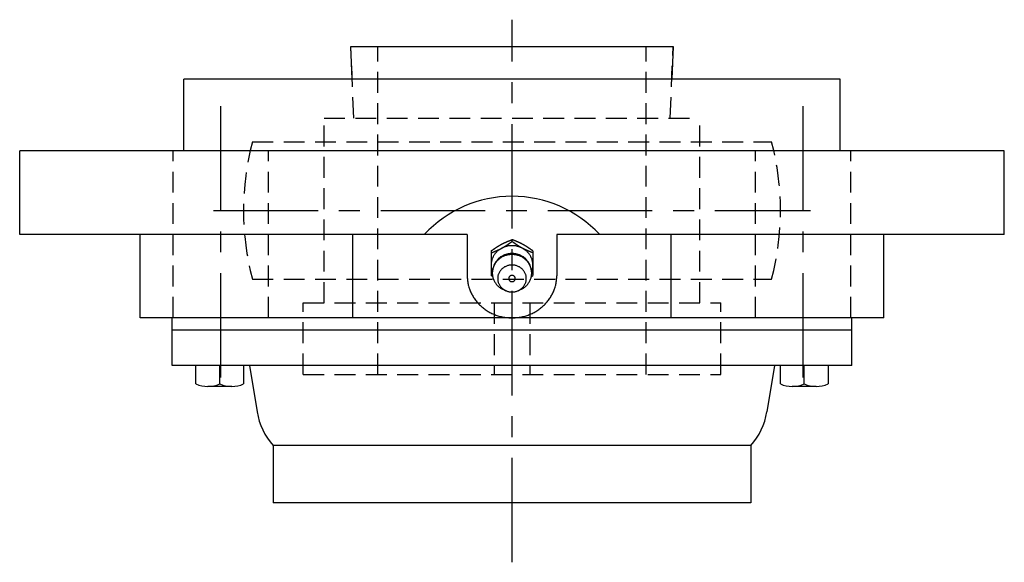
# Model space of a CAD drawing. Extents: x -92 to 223, y -92 to 223.
# Tile 11 of 11: x -83 to 82, y 133 to 223. Entities that reach past the tile are written whole.
import ezdxf

# ---------------------------------------------------------------- set-up
doc = ezdxf.new("R2010")
doc.units = 0
doc.header["$LTSCALE"] = 14
doc.linetypes.add('CENTER', pattern=[2, 1.25, -0.25, 0.25, -0.25])
doc.linetypes.add('HIDDEN', pattern=[0.375, 0.25, -0.125])
doc.layers.get('0').update_dxf_attribs({"linetype": 'CONTINUOUS'})
doc.layers.add('CENTER', color=1, linetype='CENTER')
doc.layers.add('HIDDEN', color=3, linetype='HIDDEN')

msp = doc.modelspace()

# ---------------------------------------------------------------- linework, layer by layer
for p, q in [((-26.77, 213.5), (-27, 219)), ((-27, 219), (27, 219)), ((27, 219), (26.77, 213.5)), ((-55, 201.5), (-55, 213.5)), ((55, 213.5), (-55, 213.5)), ((55, 201.5), (55, 213.5)), ((82.5, 201.5), (-82.5, 201.5)), ((-82.5, 187.5), (-82.5, 201.5)), ((82.5, 187.5), (82.5, 201.5)), ((-7.5, 187.5), (-82.5, 187.5)), ((-62.29, 173.5), (-62.29, 187.5)), ((-26.69, 173.5), (-26.69, 187.5)), ((-7.5, 187.5), (-7.5, 180.55)), ((7.5, 187.5), (7.5, 180.55)), ((82.5, 187.5), (7.5, 187.5)), ((26.69, 173.5), (26.69, 187.5)), ((62.29, 173.5), (62.29, 187.5)), ((-3.5, 184.71), (-3.5, 180.6)), ((3.5, 184.71), (3.5, 180.6)), ((-3.24, 180.41), (-3.5, 180.6)), ((3.24, 180.41), (3.5, 180.6)), ((62.29, 173.5), (-62.29, 173.5)), ((-56.97, 165.5), (-56.97, 173.5)), ((56.97, 165.5), (56.97, 173.5)), ((-56.97, 171.5), (56.97, 171.5)), ((56.97, 165.5), (-56.97, 165.5)), ((-52.97, 162.42), (-52.97, 165.5)), ((-48.97, 162.42), (-48.97, 165.5)), ((-44.97, 165.5), (-44.97, 162.42)), ((-44, 165.5), (-42.72, 157.71)), ((44, 165.5), (42.72, 157.71)), ((44.97, 162.42), (44.97, 165.5)), ((48.97, 162.42), (48.97, 165.5)), ((52.97, 165.5), (52.97, 162.42)), ((-46.97, 162), (-50.97, 162)), ((50.97, 162), (46.97, 162)), ((40, 152.1), (-40, 152.1)), ((-40, 152.1), (-40, 142.5)), ((40, 152.1), (40, 142.5)), ((40, 142.5), (-40, 142.5))]:
    msp.add_line(p, q)
at = {"linetype": 'CONTINUOUS'}
for p, q in [((0, 186.3), (0, 186.61)), ((-0.96, 178.03), (-1.33, 178.18)), ((0.96, 178.03), (1.33, 178.18))]:
    msp.add_line(p, q, dxfattribs=at)
for points in [[(-3.5, 184.71, 0), (-3.48, 184.73, 0), (-3.46, 184.74, 0), (-3.44, 184.76, 0), (-3.42, 184.77, 0), (-3.4, 184.79, 0), (-3.38, 184.8, 0), (-3.36, 184.82, 0), (-3.34, 184.83, 0), (-3.31, 184.84, 0), (-3.29, 184.86, 0), (-3.27, 184.87, 0), (-3.25, 184.89, 0), (-3.23, 184.9, 0), (-3.21, 184.92, 0), (-3.19, 184.93, 0), (-3.17, 184.95, 0), (-3.15, 184.96, 0), (-3.13, 184.98, 0), (-3.11, 184.99, 0), (-3.09, 185, 0), (-3.07, 185.02, 0), (-3.05, 185.03, 0), (-3.03, 185.05, 0), (-3.01, 185.06, 0), (-2.99, 185.08, 0), (-2.96, 185.09, 0), (-2.94, 185.11, 0), (-2.92, 185.12, 0), (-2.9, 185.13, 0), (-2.88, 185.15, 0), (-2.86, 185.16, 0), (-2.84, 185.18, 0), (-2.82, 185.19, 0), (-2.8, 185.21, 0), (-2.78, 185.22, 0), (-2.76, 185.23, 0), (-2.74, 185.25, 0), (-2.71, 185.26, 0), (-2.69, 185.28, 0), (-2.67, 185.29, 0), (-2.65, 185.3, 0), (-2.63, 185.32, 0), (-2.61, 185.33, 0), (-2.59, 185.35, 0), (-2.57, 185.36, 0), (-2.55, 185.37, 0), (-2.53, 185.39, 0), (-2.51, 185.4, 0), (-2.48, 185.41, 0), (-2.46, 185.43, 0), (-2.44, 185.44, 0), (-2.42, 185.46, 0), (-2.4, 185.47, 0), (-2.38, 185.48, 0), (-2.36, 185.5, 0), (-2.34, 185.51, 0), (-2.31, 185.52, 0), (-2.29, 185.53, 0), (-2.27, 185.55, 0), (-2.25, 185.56, 0), (-2.23, 185.57, 0), (-2.21, 185.59, 0), (-2.19, 185.6, 0), (-2.16, 185.61, 0), (-2.14, 185.63, 0), (-2.12, 185.64, 0), (-2.1, 185.65, 0), (-2.08, 185.66, 0), (-2.06, 185.68, 0), (-2.03, 185.69, 0), (-2.01, 185.7, 0), (-1.99, 185.71, 0), (-1.97, 185.73, 0), (-1.95, 185.74, 0), (-1.93, 185.75, 0), (-1.9, 185.76, 0), (-1.88, 185.78, 0), (-1.86, 185.79, 0), (-1.84, 185.8, 0), (-1.82, 185.81, 0), (-1.79, 185.82, 0), (-1.77, 185.84, 0), (-1.75, 185.85, 0), (-1.73, 185.86, 0), (-1.71, 185.87, 0), (-1.68, 185.88, 0), (-1.66, 185.89, 0), (-1.64, 185.91, 0), (-1.62, 185.92, 0), (-1.59, 185.93, 0), (-1.57, 185.94, 0), (-1.55, 185.95, 0), (-1.53, 185.96, 0), (-1.5, 185.97, 0), (-1.48, 185.98, 0), (-1.46, 185.99, 0), (-1.44, 186, 0), (-1.41, 186.02, 0), (-1.39, 186.03, 0), (-1.37, 186.04, 0), (-1.35, 186.05, 0), (-1.32, 186.06, 0), (-1.3, 186.07, 0), (-1.28, 186.08, 0), (-1.26, 186.09, 0), (-1.23, 186.1, 0), (-1.21, 186.11, 0), (-1.19, 186.12, 0), (-1.16, 186.13, 0), (-1.14, 186.14, 0), (-1.12, 186.15, 0), (-1.1, 186.16, 0), (-1.07, 186.17, 0), (-1.05, 186.18, 0), (-1.03, 186.19, 0), (-1, 186.2, 0), (-0.98, 186.21, 0), (-0.96, 186.22, 0), (-0.93, 186.23, 0), (-0.91, 186.24, 0), (-0.89, 186.25, 0), (-0.86, 186.26, 0), (-0.84, 186.27, 0), (-0.82, 186.28, 0), (-0.8, 186.29, 0), (-0.77, 186.3, 0), (-0.75, 186.31, 0), (-0.73, 186.32, 0), (-0.7, 186.33, 0), (-0.68, 186.34, 0), (-0.66, 186.35, 0), (-0.63, 186.36, 0), (-0.61, 186.37, 0), (-0.59, 186.38, 0), (-0.56, 186.39, 0), (-0.54, 186.4, 0), (-0.52, 186.41, 0), (-0.49, 186.42, 0), (-0.47, 186.43, 0), (-0.45, 186.44, 0), (-0.42, 186.44, 0), (-0.4, 186.46, 0), (-0.38, 186.46, 0), (-0.35, 186.47, 0), (-0.33, 186.48, 0), (-0.3, 186.49, 0), (-0.28, 186.5, 0), (-0.26, 186.51, 0), (-0.23, 186.52, 0), (-0.21, 186.53, 0), (-0.19, 186.54, 0), (-0.16, 186.55, 0), (-0.14, 186.56, 0), (-0.12, 186.57, 0), (-0.09, 186.58, 0), (-0.07, 186.59, 0), (-0.05, 186.59, 0), (-0.02, 186.6, 0), (0, 186.61, 0)], [(3.5, 184.71, 0), (3.48, 184.73, 0), (3.46, 184.74, 0), (3.44, 184.76, 0), (3.42, 184.77, 0), (3.4, 184.79, 0), (3.38, 184.8, 0), (3.36, 184.82, 0), (3.34, 184.83, 0), (3.31, 184.84, 0), (3.29, 184.86, 0), (3.27, 184.87, 0), (3.25, 184.89, 0), (3.23, 184.9, 0), (3.21, 184.92, 0), (3.19, 184.93, 0), (3.17, 184.95, 0), (3.15, 184.96, 0), (3.13, 184.98, 0), (3.11, 184.99, 0), (3.09, 185, 0), (3.07, 185.02, 0), (3.05, 185.03, 0), (3.03, 185.05, 0), (3.01, 185.06, 0), (2.99, 185.08, 0), (2.96, 185.09, 0), (2.94, 185.11, 0), (2.92, 185.12, 0), (2.9, 185.13, 0), (2.88, 185.15, 0), (2.86, 185.16, 0), (2.84, 185.18, 0), (2.82, 185.19, 0), (2.8, 185.21, 0), (2.78, 185.22, 0), (2.76, 185.23, 0), (2.74, 185.25, 0), (2.71, 185.26, 0), (2.69, 185.28, 0), (2.67, 185.29, 0), (2.65, 185.3, 0), (2.63, 185.32, 0), (2.61, 185.33, 0), (2.59, 185.35, 0), (2.57, 185.36, 0), (2.55, 185.37, 0), (2.53, 185.39, 0), (2.51, 185.4, 0), (2.48, 185.41, 0), (2.46, 185.43, 0), (2.44, 185.44, 0), (2.42, 185.46, 0), (2.4, 185.47, 0), (2.38, 185.48, 0), (2.36, 185.5, 0), (2.34, 185.51, 0), (2.31, 185.52, 0), (2.29, 185.53, 0), (2.27, 185.55, 0), (2.25, 185.56, 0), (2.23, 185.57, 0), (2.21, 185.59, 0), (2.19, 185.6, 0), (2.16, 185.61, 0), (2.14, 185.63, 0), (2.12, 185.64, 0), (2.1, 185.65, 0), (2.08, 185.66, 0), (2.06, 185.68, 0), (2.03, 185.69, 0), (2.01, 185.7, 0), (1.99, 185.71, 0), (1.97, 185.73, 0), (1.95, 185.74, 0), (1.93, 185.75, 0), (1.9, 185.76, 0), (1.88, 185.78, 0), (1.86, 185.79, 0), (1.84, 185.8, 0), (1.82, 185.81, 0), (1.79, 185.82, 0), (1.77, 185.84, 0), (1.75, 185.85, 0), (1.73, 185.86, 0), (1.71, 185.87, 0), (1.68, 185.88, 0), (1.66, 185.89, 0), (1.64, 185.91, 0), (1.62, 185.92, 0), (1.59, 185.93, 0), (1.57, 185.94, 0), (1.55, 185.95, 0), (1.53, 185.96, 0), (1.5, 185.97, 0), (1.48, 185.98, 0), (1.46, 185.99, 0), (1.44, 186, 0), (1.41, 186.02, 0), (1.39, 186.03, 0), (1.37, 186.04, 0), (1.35, 186.05, 0), (1.32, 186.06, 0), (1.3, 186.07, 0), (1.28, 186.08, 0), (1.26, 186.09, 0), (1.23, 186.1, 0), (1.21, 186.11, 0), (1.19, 186.12, 0), (1.16, 186.13, 0), (1.14, 186.14, 0), (1.12, 186.15, 0), (1.1, 186.16, 0), (1.07, 186.17, 0), (1.05, 186.18, 0), (1.03, 186.19, 0), (1, 186.2, 0), (0.98, 186.21, 0), (0.96, 186.22, 0), (0.93, 186.23, 0), (0.91, 186.24, 0), (0.89, 186.25, 0), (0.86, 186.26, 0), (0.84, 186.27, 0), (0.82, 186.28, 0), (0.8, 186.29, 0), (0.77, 186.3, 0), (0.75, 186.31, 0), (0.73, 186.32, 0), (0.7, 186.33, 0), (0.68, 186.34, 0), (0.66, 186.35, 0), (0.63, 186.36, 0), (0.61, 186.37, 0), (0.59, 186.38, 0), (0.56, 186.39, 0), (0.54, 186.4, 0), (0.52, 186.41, 0), (0.49, 186.42, 0), (0.47, 186.43, 0), (0.45, 186.44, 0), (0.42, 186.44, 0), (0.4, 186.46, 0), (0.38, 186.46, 0), (0.35, 186.47, 0), (0.33, 186.48, 0), (0.3, 186.49, 0), (0.28, 186.5, 0), (0.26, 186.51, 0), (0.23, 186.52, 0), (0.21, 186.53, 0), (0.19, 186.54, 0), (0.16, 186.55, 0), (0.14, 186.56, 0), (0.12, 186.57, 0), (0.09, 186.58, 0), (0.07, 186.59, 0), (0.05, 186.59, 0), (0.02, 186.6, 0), (0, 186.61, 0)], [(-3.5, 184.4, 0), (-3.48, 184.41, 0), (-3.45, 184.42, 0), (-3.43, 184.43, 0), (-3.41, 184.44, 0), (-3.38, 184.45, 0), (-3.36, 184.46, 0), (-3.34, 184.47, 0), (-3.31, 184.47, 0), (-3.29, 184.48, 0), (-3.27, 184.49, 0), (-3.24, 184.5, 0), (-3.22, 184.51, 0), (-3.19, 184.52, 0), (-3.17, 184.53, 0), (-3.15, 184.54, 0), (-3.12, 184.55, 0), (-3.1, 184.56, 0), (-3.08, 184.57, 0), (-3.05, 184.58, 0), (-3.03, 184.59, 0), (-3.01, 184.59, 0), (-2.98, 184.6, 0), (-2.96, 184.61, 0), (-2.94, 184.62, 0), (-2.91, 184.63, 0), (-2.89, 184.64, 0), (-2.87, 184.65, 0), (-2.84, 184.66, 0), (-2.82, 184.67, 0), (-2.8, 184.68, 0), (-2.77, 184.69, 0), (-2.75, 184.7, 0), (-2.73, 184.71, 0), (-2.7, 184.72, 0), (-2.68, 184.73, 0), (-2.66, 184.74, 0), (-2.63, 184.75, 0), (-2.61, 184.76, 0), (-2.59, 184.77, 0), (-2.57, 184.78, 0), (-2.54, 184.79, 0), (-2.52, 184.8, 0), (-2.5, 184.81, 0), (-2.47, 184.82, 0), (-2.45, 184.83, 0), (-2.43, 184.84, 0), (-2.4, 184.85, 0), (-2.38, 184.86, 0), (-2.36, 184.87, 0), (-2.34, 184.88, 0), (-2.31, 184.89, 0), (-2.29, 184.9, 0), (-2.27, 184.91, 0), (-2.24, 184.92, 0), (-2.22, 184.93, 0), (-2.2, 184.94, 0), (-2.18, 184.95, 0), (-2.15, 184.96, 0), (-2.13, 184.97, 0), (-2.11, 184.98, 0), (-2.08, 185, 0), (-2.06, 185.01, 0), (-2.04, 185.02, 0), (-2.02, 185.03, 0), (-1.99, 185.04, 0), (-1.97, 185.05, 0), (-1.95, 185.06, 0), (-1.93, 185.07, 0), (-1.9, 185.08, 0), (-1.88, 185.09, 0), (-1.86, 185.11, 0), (-1.84, 185.12, 0), (-1.82, 185.13, 0), (-1.79, 185.14, 0), (-1.77, 185.15, 0), (-1.75, 185.16, 0), (-1.73, 185.18, 0), (-1.7, 185.19, 0), (-1.68, 185.2, 0), (-1.66, 185.21, 0), (-1.64, 185.22, 0), (-1.62, 185.24, 0), (-1.6, 185.25, 0), (-1.57, 185.26, 0), (-1.55, 185.27, 0), (-1.53, 185.28, 0), (-1.51, 185.3, 0), (-1.49, 185.31, 0), (-1.46, 185.32, 0), (-1.44, 185.33, 0), (-1.42, 185.35, 0), (-1.4, 185.36, 0), (-1.38, 185.37, 0), (-1.36, 185.38, 0), (-1.33, 185.4, 0), (-1.31, 185.41, 0), (-1.29, 185.42, 0), (-1.27, 185.44, 0), (-1.25, 185.45, 0), (-1.23, 185.46, 0), (-1.21, 185.48, 0), (-1.19, 185.49, 0), (-1.16, 185.5, 0), (-1.14, 185.52, 0), (-1.12, 185.53, 0), (-1.1, 185.54, 0), (-1.08, 185.56, 0), (-1.06, 185.57, 0), (-1.04, 185.58, 0), (-1.02, 185.6, 0), (-0.99, 185.61, 0), (-0.97, 185.62, 0), (-0.95, 185.64, 0), (-0.93, 185.65, 0), (-0.91, 185.67, 0), (-0.89, 185.68, 0), (-0.87, 185.69, 0), (-0.85, 185.71, 0), (-0.83, 185.72, 0), (-0.81, 185.74, 0), (-0.78, 185.75, 0), (-0.76, 185.76, 0), (-0.74, 185.78, 0), (-0.72, 185.79, 0), (-0.7, 185.81, 0), (-0.68, 185.82, 0), (-0.66, 185.83, 0), (-0.64, 185.85, 0), (-0.62, 185.86, 0), (-0.6, 185.88, 0), (-0.58, 185.89, 0), (-0.56, 185.91, 0), (-0.54, 185.92, 0), (-0.51, 185.94, 0), (-0.49, 185.95, 0), (-0.47, 185.96, 0), (-0.45, 185.98, 0), (-0.43, 185.99, 0), (-0.41, 186.01, 0), (-0.39, 186.02, 0), (-0.37, 186.04, 0), (-0.35, 186.05, 0), (-0.33, 186.06, 0), (-0.31, 186.08, 0), (-0.29, 186.09, 0), (-0.27, 186.11, 0), (-0.25, 186.12, 0), (-0.23, 186.14, 0), (-0.21, 186.15, 0), (-0.18, 186.17, 0), (-0.16, 186.18, 0), (-0.14, 186.2, 0), (-0.12, 186.21, 0), (-0.1, 186.23, 0), (-0.08, 186.24, 0), (-0.06, 186.25, 0), (-0.04, 186.27, 0), (-0.02, 186.28, 0), (0, 186.3, 0)], [(3.5, 184.4, 0), (3.48, 184.41, 0), (3.45, 184.42, 0), (3.43, 184.43, 0), (3.41, 184.44, 0), (3.38, 184.45, 0), (3.36, 184.46, 0), (3.34, 184.47, 0), (3.31, 184.47, 0), (3.29, 184.48, 0), (3.27, 184.49, 0), (3.24, 184.5, 0), (3.22, 184.51, 0), (3.19, 184.52, 0), (3.17, 184.53, 0), (3.15, 184.54, 0), (3.12, 184.55, 0), (3.1, 184.56, 0), (3.08, 184.57, 0), (3.05, 184.58, 0), (3.03, 184.59, 0), (3.01, 184.59, 0), (2.98, 184.6, 0), (2.96, 184.61, 0), (2.94, 184.62, 0), (2.91, 184.63, 0), (2.89, 184.64, 0), (2.87, 184.65, 0), (2.84, 184.66, 0), (2.82, 184.67, 0), (2.8, 184.68, 0), (2.77, 184.69, 0), (2.75, 184.7, 0), (2.73, 184.71, 0), (2.7, 184.72, 0), (2.68, 184.73, 0), (2.66, 184.74, 0), (2.63, 184.75, 0), (2.61, 184.76, 0), (2.59, 184.77, 0), (2.57, 184.78, 0), (2.54, 184.79, 0), (2.52, 184.8, 0), (2.5, 184.81, 0), (2.47, 184.82, 0), (2.45, 184.83, 0), (2.43, 184.84, 0), (2.4, 184.85, 0), (2.38, 184.86, 0), (2.36, 184.87, 0), (2.34, 184.88, 0), (2.31, 184.89, 0), (2.29, 184.9, 0), (2.27, 184.91, 0), (2.24, 184.92, 0), (2.22, 184.93, 0), (2.2, 184.94, 0), (2.18, 184.95, 0), (2.15, 184.96, 0), (2.13, 184.97, 0), (2.11, 184.98, 0), (2.08, 185, 0), (2.06, 185.01, 0), (2.04, 185.02, 0), (2.02, 185.03, 0), (1.99, 185.04, 0), (1.97, 185.05, 0), (1.95, 185.06, 0), (1.93, 185.07, 0), (1.9, 185.08, 0), (1.88, 185.09, 0), (1.86, 185.11, 0), (1.84, 185.12, 0), (1.82, 185.13, 0), (1.79, 185.14, 0), (1.77, 185.15, 0), (1.75, 185.16, 0), (1.73, 185.18, 0), (1.7, 185.19, 0), (1.68, 185.2, 0), (1.66, 185.21, 0), (1.64, 185.22, 0), (1.62, 185.24, 0), (1.6, 185.25, 0), (1.57, 185.26, 0), (1.55, 185.27, 0), (1.53, 185.28, 0), (1.51, 185.3, 0), (1.49, 185.31, 0), (1.46, 185.32, 0), (1.44, 185.33, 0), (1.42, 185.35, 0), (1.4, 185.36, 0), (1.38, 185.37, 0), (1.36, 185.38, 0), (1.33, 185.4, 0), (1.31, 185.41, 0), (1.29, 185.42, 0), (1.27, 185.44, 0), (1.25, 185.45, 0), (1.23, 185.46, 0), (1.21, 185.48, 0), (1.19, 185.49, 0), (1.16, 185.5, 0), (1.14, 185.52, 0), (1.12, 185.53, 0), (1.1, 185.54, 0), (1.08, 185.56, 0), (1.06, 185.57, 0), (1.04, 185.58, 0), (1.02, 185.6, 0), (0.99, 185.61, 0), (0.97, 185.62, 0), (0.95, 185.64, 0), (0.93, 185.65, 0), (0.91, 185.67, 0), (0.89, 185.68, 0), (0.87, 185.69, 0), (0.85, 185.71, 0), (0.83, 185.72, 0), (0.81, 185.74, 0), (0.78, 185.75, 0), (0.76, 185.76, 0), (0.74, 185.78, 0), (0.72, 185.79, 0), (0.7, 185.81, 0), (0.68, 185.82, 0), (0.66, 185.83, 0), (0.64, 185.85, 0), (0.62, 185.86, 0), (0.6, 185.88, 0), (0.58, 185.89, 0), (0.56, 185.91, 0), (0.54, 185.92, 0), (0.51, 185.94, 0), (0.49, 185.95, 0), (0.47, 185.96, 0), (0.45, 185.98, 0), (0.43, 185.99, 0), (0.41, 186.01, 0), (0.39, 186.02, 0), (0.37, 186.04, 0), (0.35, 186.05, 0), (0.33, 186.06, 0), (0.31, 186.08, 0), (0.29, 186.09, 0), (0.27, 186.11, 0), (0.25, 186.12, 0), (0.23, 186.14, 0), (0.21, 186.15, 0), (0.18, 186.17, 0), (0.16, 186.18, 0), (0.14, 186.2, 0), (0.12, 186.21, 0), (0.1, 186.23, 0), (0.08, 186.24, 0), (0.06, 186.25, 0), (0.04, 186.27, 0), (0.02, 186.28, 0), (0, 186.3, 0)], [(-7.5, 180.55, 0), (-7.5, 180.38, 0), (-7.49, 180.2, 0), (-7.48, 180.03, 0), (-7.46, 179.86, 0), (-7.44, 179.69, 0), (-7.42, 179.51, 0), (-7.39, 179.34, 0), (-7.36, 179.17, 0), (-7.32, 179, 0), (-7.28, 178.84, 0), (-7.23, 178.67, 0), (-7.18, 178.5, 0), (-7.12, 178.34, 0), (-7.06, 178.17, 0), (-7, 178.01, 0), (-6.93, 177.85, 0), (-6.86, 177.69, 0), (-6.78, 177.53, 0), (-6.7, 177.38, 0), (-6.61, 177.22, 0), (-6.53, 177.07, 0), (-6.43, 176.92, 0), (-6.34, 176.78, 0), (-6.24, 176.63, 0), (-6.13, 176.49, 0), (-6.02, 176.35, 0), (-5.91, 176.21, 0), (-5.8, 176.08, 0), (-5.68, 175.94, 0), (-5.56, 175.81, 0), (-5.43, 175.69, 0), (-5.3, 175.56, 0), (-5.17, 175.44, 0), (-5.04, 175.33, 0), (-4.9, 175.21, 0), (-4.76, 175.1, 0), (-4.61, 174.99, 0), (-4.47, 174.89, 0), (-4.32, 174.79, 0), (-4.17, 174.69, 0), (-4.01, 174.59, 0), (-3.86, 174.5, 0), (-3.7, 174.42, 0), (-3.54, 174.33, 0), (-3.37, 174.25, 0), (-3.21, 174.18, 0), (-3.04, 174.1, 0), (-2.87, 174.04, 0), (-2.7, 173.97, 0), (-2.53, 173.91, 0), (-2.35, 173.86, 0), (-2.18, 173.8, 0), (-2, 173.75, 0), (-1.82, 173.71, 0), (-1.64, 173.67, 0), (-1.46, 173.63, 0), (-1.28, 173.6, 0), (-1.1, 173.58, 0), (-0.92, 173.55, 0), (-0.74, 173.53, 0), (-0.55, 173.52, 0), (-0.37, 173.51, 0), (-0.18, 173.5, 0), (0, 173.5, 0), (0.18, 173.5, 0), (0.37, 173.51, 0), (0.55, 173.52, 0), (0.74, 173.53, 0), (0.92, 173.55, 0), (1.1, 173.58, 0), (1.28, 173.6, 0), (1.46, 173.63, 0), (1.64, 173.67, 0), (1.82, 173.71, 0), (2, 173.75, 0), (2.18, 173.8, 0), (2.35, 173.86, 0), (2.53, 173.91, 0), (2.7, 173.97, 0), (2.87, 174.04, 0), (3.04, 174.1, 0), (3.21, 174.18, 0), (3.37, 174.25, 0), (3.54, 174.33, 0), (3.7, 174.42, 0), (3.86, 174.5, 0), (4.01, 174.59, 0), (4.17, 174.69, 0), (4.32, 174.79, 0), (4.47, 174.89, 0), (4.61, 174.99, 0), (4.76, 175.1, 0), (4.9, 175.21, 0), (5.04, 175.33, 0), (5.17, 175.44, 0), (5.3, 175.56, 0), (5.43, 175.69, 0), (5.56, 175.81, 0), (5.68, 175.94, 0), (5.8, 176.08, 0), (5.91, 176.21, 0), (6.02, 176.35, 0), (6.13, 176.49, 0), (6.24, 176.63, 0), (6.34, 176.78, 0), (6.43, 176.92, 0), (6.53, 177.07, 0), (6.61, 177.22, 0), (6.7, 177.38, 0), (6.78, 177.53, 0), (6.86, 177.69, 0), (6.93, 177.85, 0), (7, 178.01, 0), (7.06, 178.17, 0), (7.12, 178.34, 0), (7.18, 178.5, 0), (7.23, 178.67, 0), (7.28, 178.84, 0), (7.32, 179, 0), (7.36, 179.17, 0), (7.39, 179.34, 0), (7.42, 179.51, 0), (7.44, 179.69, 0), (7.46, 179.86, 0), (7.48, 180.03, 0), (7.49, 180.2, 0), (7.5, 180.38, 0), (7.5, 180.55, 0)]]:
    msp.add_polyline3d(points)
for points in [[(3.29, 181.21, 0), (3.33, 181.3, 0), (3.36, 181.39, 0), (3.39, 181.49, 0), (3.41, 181.58, 0), (3.43, 181.68, 0), (3.45, 181.78, 0), (3.47, 181.87, 0), (3.48, 181.97, 0), (3.49, 182.07, 0), (3.5, 182.17, 0), (3.5, 182.27, 0), (3.5, 182.36, 0), (3.5, 182.46, 0), (3.49, 182.56, 0), (3.48, 182.66, 0), (3.47, 182.76, 0), (3.45, 182.85, 0), (3.43, 182.95, 0), (3.41, 183.05, 0), (3.39, 183.14, 0), (3.36, 183.24, 0), (3.33, 183.33, 0), (3.3, 183.43, 0), (3.26, 183.52, 0), (3.22, 183.61, 0), (3.18, 183.7, 0), (3.13, 183.79, 0), (3.08, 183.87, 0), (3.03, 183.96, 0), (2.98, 184.04, 0), (2.92, 184.13, 0), (2.86, 184.21, 0), (2.8, 184.29, 0), (2.74, 184.37, 0), (2.67, 184.44, 0), (2.6, 184.52, 0), (2.53, 184.59, 0), (2.46, 184.66, 0), (2.38, 184.73, 0), (2.3, 184.79, 0), (2.22, 184.86, 0), (2.14, 184.92, 0), (2.06, 184.98, 0), (1.97, 185.03, 0), (1.88, 185.09, 0), (1.8, 185.14, 0), (1.7, 185.19, 0), (1.61, 185.24, 0), (1.52, 185.28, 0), (1.42, 185.32, 0), (1.33, 185.36, 0), (1.23, 185.4, 0), (1.13, 185.43, 0), (1.03, 185.46, 0), (0.93, 185.49, 0), (0.83, 185.51, 0), (0.73, 185.53, 0), (0.63, 185.55, 0), (0.52, 185.57, 0), (0.42, 185.58, 0), (0.31, 185.59, 0), (0.21, 185.6, 0), (0.1, 185.6, 0), (0, 185.6, 0), (-0.1, 185.6, 0), (-0.21, 185.6, 0), (-0.31, 185.59, 0), (-0.42, 185.58, 0), (-0.52, 185.57, 0), (-0.63, 185.55, 0), (-0.73, 185.53, 0), (-0.83, 185.51, 0), (-0.93, 185.49, 0), (-1.03, 185.46, 0), (-1.13, 185.43, 0), (-1.23, 185.4, 0), (-1.33, 185.36, 0), (-1.42, 185.32, 0), (-1.52, 185.28, 0), (-1.61, 185.24, 0), (-1.7, 185.19, 0), (-1.8, 185.14, 0), (-1.88, 185.09, 0), (-1.97, 185.03, 0), (-2.06, 184.98, 0), (-2.14, 184.92, 0), (-2.22, 184.86, 0), (-2.3, 184.79, 0), (-2.38, 184.73, 0), (-2.46, 184.66, 0), (-2.53, 184.59, 0), (-2.6, 184.52, 0), (-2.67, 184.44, 0), (-2.74, 184.37, 0), (-2.8, 184.29, 0), (-2.86, 184.21, 0), (-2.92, 184.13, 0), (-2.98, 184.04, 0), (-3.03, 183.96, 0), (-3.08, 183.87, 0), (-3.13, 183.79, 0), (-3.18, 183.7, 0), (-3.22, 183.61, 0), (-3.26, 183.52, 0), (-3.3, 183.43, 0), (-3.33, 183.33, 0), (-3.36, 183.24, 0), (-3.39, 183.14, 0), (-3.41, 183.05, 0), (-3.43, 182.95, 0), (-3.45, 182.85, 0), (-3.47, 182.76, 0), (-3.48, 182.66, 0), (-3.49, 182.56, 0), (-3.5, 182.46, 0), (-3.5, 182.36, 0), (-3.5, 182.27, 0), (-3.5, 182.17, 0), (-3.49, 182.07, 0), (-3.48, 181.97, 0), (-3.47, 181.87, 0), (-3.45, 181.78, 0), (-3.43, 181.68, 0), (-3.41, 181.58, 0), (-3.39, 181.49, 0), (-3.36, 181.39, 0), (-3.33, 181.3, 0), (-3.29, 181.21, 0)], [(1.33, 178.18, 0), (1.45, 178.23, 0), (1.58, 178.29, 0), (1.7, 178.36, 0), (1.82, 178.43, 0), (1.93, 178.5, 0), (2.05, 178.58, 0), (2.16, 178.67, 0), (2.26, 178.76, 0), (2.36, 178.85, 0), (2.46, 178.94, 0), (2.55, 179.05, 0), (2.64, 179.15, 0), (2.72, 179.26, 0), (2.79, 179.37, 0), (2.87, 179.48, 0), (2.93, 179.6, 0), (3, 179.72, 0), (3.05, 179.84, 0), (3.1, 179.96, 0), (3.15, 180.09, 0), (3.19, 180.21, 0), (3.22, 180.34, 0), (3.25, 180.47, 0), (3.27, 180.6, 0), (3.29, 180.73, 0), (3.3, 180.86, 0), (3.3, 181, 0), (3.3, 181.13, 0), (3.29, 181.26, 0), (3.28, 181.39, 0), (3.26, 181.52, 0), (3.23, 181.65, 0), (3.2, 181.78, 0), (3.16, 181.91, 0), (3.12, 182.03, 0), (3.07, 182.16, 0), (3.01, 182.28, 0), (2.95, 182.4, 0), (2.89, 182.52, 0), (2.82, 182.63, 0), (2.74, 182.74, 0), (2.66, 182.85, 0), (2.58, 182.96, 0), (2.48, 183.06, 0), (2.39, 183.15, 0), (2.29, 183.25, 0), (2.19, 183.34, 0), (2.08, 183.42, 0), (1.97, 183.5, 0), (1.85, 183.58, 0), (1.74, 183.65, 0), (1.62, 183.72, 0), (1.49, 183.78, 0), (1.36, 183.84, 0), (1.24, 183.89, 0), (1.1, 183.94, 0), (0.97, 183.98, 0), (0.83, 184.02, 0), (0.7, 184.05, 0), (0.56, 184.07, 0), (0.42, 184.09, 0), (0.28, 184.11, 0), (0.14, 184.11, 0), (0, 184.12, 0), (-0.14, 184.11, 0), (-0.28, 184.11, 0), (-0.42, 184.09, 0), (-0.56, 184.07, 0), (-0.7, 184.05, 0), (-0.83, 184.02, 0), (-0.97, 183.98, 0), (-1.1, 183.94, 0), (-1.24, 183.89, 0), (-1.36, 183.84, 0), (-1.49, 183.78, 0), (-1.62, 183.72, 0), (-1.74, 183.65, 0), (-1.85, 183.58, 0), (-1.97, 183.5, 0), (-2.08, 183.42, 0), (-2.19, 183.34, 0), (-2.29, 183.25, 0), (-2.39, 183.15, 0), (-2.48, 183.06, 0), (-2.58, 182.96, 0), (-2.66, 182.85, 0), (-2.74, 182.74, 0), (-2.82, 182.63, 0), (-2.89, 182.52, 0), (-2.95, 182.4, 0), (-3.01, 182.28, 0), (-3.07, 182.16, 0), (-3.12, 182.03, 0), (-3.16, 181.91, 0), (-3.2, 181.78, 0), (-3.23, 181.65, 0), (-3.26, 181.52, 0), (-3.28, 181.39, 0), (-3.29, 181.26, 0), (-3.3, 181.13, 0), (-3.3, 181, 0), (-3.3, 180.86, 0), (-3.29, 180.73, 0), (-3.27, 180.6, 0), (-3.25, 180.47, 0), (-3.22, 180.34, 0), (-3.19, 180.21, 0), (-3.15, 180.09, 0), (-3.1, 179.96, 0), (-3.05, 179.84, 0), (-3, 179.72, 0), (-2.93, 179.6, 0), (-2.87, 179.48, 0), (-2.79, 179.37, 0), (-2.72, 179.26, 0), (-2.64, 179.15, 0), (-2.55, 179.05, 0), (-2.46, 178.94, 0), (-2.36, 178.85, 0), (-2.26, 178.76, 0), (-2.16, 178.67, 0), (-2.05, 178.58, 0), (-1.93, 178.5, 0), (-1.82, 178.43, 0), (-1.7, 178.36, 0), (-1.58, 178.29, 0), (-1.45, 178.23, 0), (-1.33, 178.18, 0)], [(2.4, 180.09, 0), (2.4, 180.2, 0), (2.39, 180.31, 0), (2.37, 180.42, 0), (2.35, 180.53, 0), (2.33, 180.64, 0), (2.3, 180.75, 0), (2.26, 180.85, 0), (2.22, 180.96, 0), (2.17, 181.06, 0), (2.12, 181.16, 0), (2.06, 181.25, 0), (2, 181.35, 0), (1.93, 181.44, 0), (1.86, 181.52, 0), (1.78, 181.61, 0), (1.7, 181.69, 0), (1.61, 181.76, 0), (1.52, 181.84, 0), (1.43, 181.9, 0), (1.33, 181.97, 0), (1.23, 182.03, 0), (1.13, 182.08, 0), (1.03, 182.13, 0), (0.92, 182.18, 0), (0.81, 182.22, 0), (0.7, 182.25, 0), (0.58, 182.28, 0), (0.47, 182.31, 0), (0.35, 182.32, 0), (0.24, 182.34, 0), (0.12, 182.34, 0), (0, 182.35, 0), (-0.12, 182.34, 0), (-0.24, 182.34, 0), (-0.35, 182.32, 0), (-0.47, 182.31, 0), (-0.58, 182.28, 0), (-0.7, 182.25, 0), (-0.81, 182.22, 0), (-0.92, 182.18, 0), (-1.03, 182.13, 0), (-1.13, 182.08, 0), (-1.23, 182.03, 0), (-1.33, 181.97, 0), (-1.43, 181.9, 0), (-1.52, 181.84, 0), (-1.61, 181.76, 0), (-1.7, 181.69, 0), (-1.78, 181.61, 0), (-1.86, 181.52, 0), (-1.93, 181.44, 0), (-2, 181.35, 0), (-2.06, 181.25, 0), (-2.12, 181.16, 0), (-2.17, 181.06, 0), (-2.22, 180.96, 0), (-2.26, 180.85, 0), (-2.3, 180.75, 0), (-2.33, 180.64, 0), (-2.35, 180.53, 0), (-2.37, 180.42, 0), (-2.39, 180.31, 0), (-2.4, 180.2, 0), (-2.4, 180.09, 0), (-2.4, 179.98, 0), (-2.39, 179.87, 0), (-2.37, 179.76, 0), (-2.35, 179.65, 0), (-2.33, 179.54, 0), (-2.3, 179.44, 0), (-2.26, 179.33, 0), (-2.22, 179.23, 0), (-2.17, 179.13, 0), (-2.12, 179.03, 0), (-2.06, 178.93, 0), (-2, 178.84, 0), (-1.93, 178.75, 0), (-1.86, 178.66, 0), (-1.78, 178.58, 0), (-1.7, 178.5, 0), (-1.61, 178.42, 0), (-1.52, 178.35, 0), (-1.43, 178.28, 0), (-1.33, 178.22, 0), (-1.23, 178.16, 0), (-1.13, 178.1, 0), (-1.03, 178.05, 0), (-0.92, 178.01, 0), (-0.81, 177.97, 0), (-0.7, 177.94, 0), (-0.58, 177.91, 0), (-0.47, 177.88, 0), (-0.35, 177.86, 0), (-0.24, 177.85, 0), (-0.12, 177.84, 0), (0, 177.84, 0), (0.12, 177.84, 0), (0.24, 177.85, 0), (0.35, 177.86, 0), (0.47, 177.88, 0), (0.58, 177.91, 0), (0.7, 177.94, 0), (0.81, 177.97, 0), (0.92, 178.01, 0), (1.03, 178.05, 0), (1.13, 178.1, 0), (1.23, 178.16, 0), (1.33, 178.22, 0), (1.43, 178.28, 0), (1.52, 178.35, 0), (1.61, 178.42, 0), (1.7, 178.5, 0), (1.78, 178.58, 0), (1.86, 178.66, 0), (1.93, 178.75, 0), (2, 178.84, 0), (2.06, 178.93, 0), (2.12, 179.03, 0), (2.17, 179.13, 0), (2.22, 179.23, 0), (2.26, 179.33, 0), (2.3, 179.44, 0), (2.33, 179.54, 0), (2.35, 179.65, 0), (2.37, 179.76, 0), (2.39, 179.87, 0), (2.4, 179.98, 0), (2.4, 180.09, 0)], [(0.55, 180.09, 0), (0.55, 180.12, 0), (0.55, 180.14, 0), (0.55, 180.17, 0), (0.54, 180.19, 0), (0.54, 180.22, 0), (0.53, 180.24, 0), (0.52, 180.27, 0), (0.51, 180.29, 0), (0.5, 180.32, 0), (0.49, 180.34, 0), (0.48, 180.36, 0), (0.46, 180.38, 0), (0.45, 180.4, 0), (0.43, 180.42, 0), (0.41, 180.44, 0), (0.39, 180.46, 0), (0.37, 180.48, 0), (0.35, 180.5, 0), (0.33, 180.51, 0), (0.31, 180.53, 0), (0.29, 180.54, 0), (0.26, 180.55, 0), (0.24, 180.56, 0), (0.21, 180.57, 0), (0.19, 180.58, 0), (0.16, 180.59, 0), (0.13, 180.6, 0), (0.11, 180.6, 0), (0.08, 180.61, 0), (0.05, 180.61, 0), (0.03, 180.61, 0), (0, 180.61, 0), (-0.03, 180.61, 0), (-0.05, 180.61, 0), (-0.08, 180.61, 0), (-0.11, 180.6, 0), (-0.13, 180.6, 0), (-0.16, 180.59, 0), (-0.19, 180.58, 0), (-0.21, 180.57, 0), (-0.24, 180.56, 0), (-0.26, 180.55, 0), (-0.29, 180.54, 0), (-0.31, 180.53, 0), (-0.33, 180.51, 0), (-0.35, 180.5, 0), (-0.37, 180.48, 0), (-0.39, 180.46, 0), (-0.41, 180.44, 0), (-0.43, 180.42, 0), (-0.45, 180.4, 0), (-0.46, 180.38, 0), (-0.48, 180.36, 0), (-0.49, 180.34, 0), (-0.5, 180.32, 0), (-0.51, 180.29, 0), (-0.52, 180.27, 0), (-0.53, 180.24, 0), (-0.54, 180.22, 0), (-0.54, 180.19, 0), (-0.55, 180.17, 0), (-0.55, 180.14, 0), (-0.55, 180.12, 0), (-0.55, 180.09, 0), (-0.55, 180.07, 0), (-0.55, 180.04, 0), (-0.55, 180.02, 0), (-0.54, 179.99, 0), (-0.54, 179.97, 0), (-0.53, 179.94, 0), (-0.52, 179.92, 0), (-0.51, 179.89, 0), (-0.5, 179.87, 0), (-0.49, 179.85, 0), (-0.48, 179.82, 0), (-0.46, 179.8, 0), (-0.45, 179.78, 0), (-0.43, 179.76, 0), (-0.41, 179.74, 0), (-0.39, 179.72, 0), (-0.37, 179.71, 0), (-0.35, 179.69, 0), (-0.33, 179.67, 0), (-0.31, 179.66, 0), (-0.29, 179.65, 0), (-0.26, 179.63, 0), (-0.24, 179.62, 0), (-0.21, 179.61, 0), (-0.19, 179.6, 0), (-0.16, 179.59, 0), (-0.13, 179.59, 0), (-0.11, 179.58, 0), (-0.08, 179.58, 0), (-0.05, 179.57, 0), (-0.03, 179.57, 0), (0, 179.57, 0), (0.03, 179.57, 0), (0.05, 179.57, 0), (0.08, 179.58, 0), (0.11, 179.58, 0), (0.13, 179.59, 0), (0.16, 179.59, 0), (0.19, 179.6, 0), (0.21, 179.61, 0), (0.24, 179.62, 0), (0.26, 179.63, 0), (0.29, 179.65, 0), (0.31, 179.66, 0), (0.33, 179.67, 0), (0.35, 179.69, 0), (0.37, 179.71, 0), (0.39, 179.72, 0), (0.41, 179.74, 0), (0.43, 179.76, 0), (0.45, 179.78, 0), (0.46, 179.8, 0), (0.48, 179.82, 0), (0.49, 179.85, 0), (0.5, 179.87, 0), (0.51, 179.89, 0), (0.52, 179.92, 0), (0.53, 179.94, 0), (0.54, 179.97, 0), (0.54, 179.99, 0), (0.55, 180.02, 0), (0.55, 180.04, 0), (0.55, 180.07, 0), (0.55, 180.09, 0)]]:
    msp.add_polyline3d(points, dxfattribs=at)
for centre, radius, start, end in [((0, 173.89), 20, 42.902, 137.098), ((-50.97, 167.03), 5.03, 246.5549, 293.4451), ((-46.97, 167.03), 5.03, 246.5549, 293.4451), ((46.97, 167.03), 5.03, 246.5549, 293.4451), ((50.97, 167.03), 5.03, 246.5549, 293.4451), ((-31.86, 159.5), 11, 189.3549, 222.2941), ((31.86, 159.5), 11, 317.7059, 350.6451)]:
    msp.add_arc(centre, radius, start, end)
msp.add_arc((0, 181.02), 3.3, 0, 180, dxfattribs=at)
at = {"layer": 'CENTER'}
for p, q in [((0, 132.5), (0, 223.5)), ((-48.79, 163.5), (-48.79, 211.5)), ((48.79, 163.5), (48.79, 211.5)), ((-50, 191.5), (50, 191.5))]:
    msp.add_line(p, q, dxfattribs=at)
at = {"layer": 'HIDDEN'}
for p, q in [((-27, 219), (27, 219)), ((-26.5, 207), (-27, 219)), ((-22.5, 164), (-22.5, 219)), ((22.5, 164), (22.5, 219)), ((26.5, 207), (27, 219)), ((-31.5, 207), (31.5, 207)), ((-31.5, 176), (-31.5, 207)), ((31.5, 176), (31.5, 207)), ((-43.51, 203), (43.51, 203)), ((-56.79, 173.5), (-56.79, 201.5)), ((-40.79, 173.5), (-40.79, 201.5)), ((40.79, 173.5), (40.79, 201.5)), ((56.79, 173.5), (56.79, 201.5)), ((-43.51, 180), (43.51, 180)), ((-35, 176), (35, 176)), ((-35, 164), (-35, 176)), ((-3, 176), (-3, 164)), ((3, 176), (3, 164)), ((35, 164), (35, 176)), ((-35, 164), (35, 164))]:
    msp.add_line(p, q, dxfattribs=at)
for start, end in [(165.1935, 194.8065), (345.1935, 14.8065)]:
    msp.add_arc((0, 191.5), 45, start, end, dxfattribs=at)

doc.saveas('drawing.dxf')
